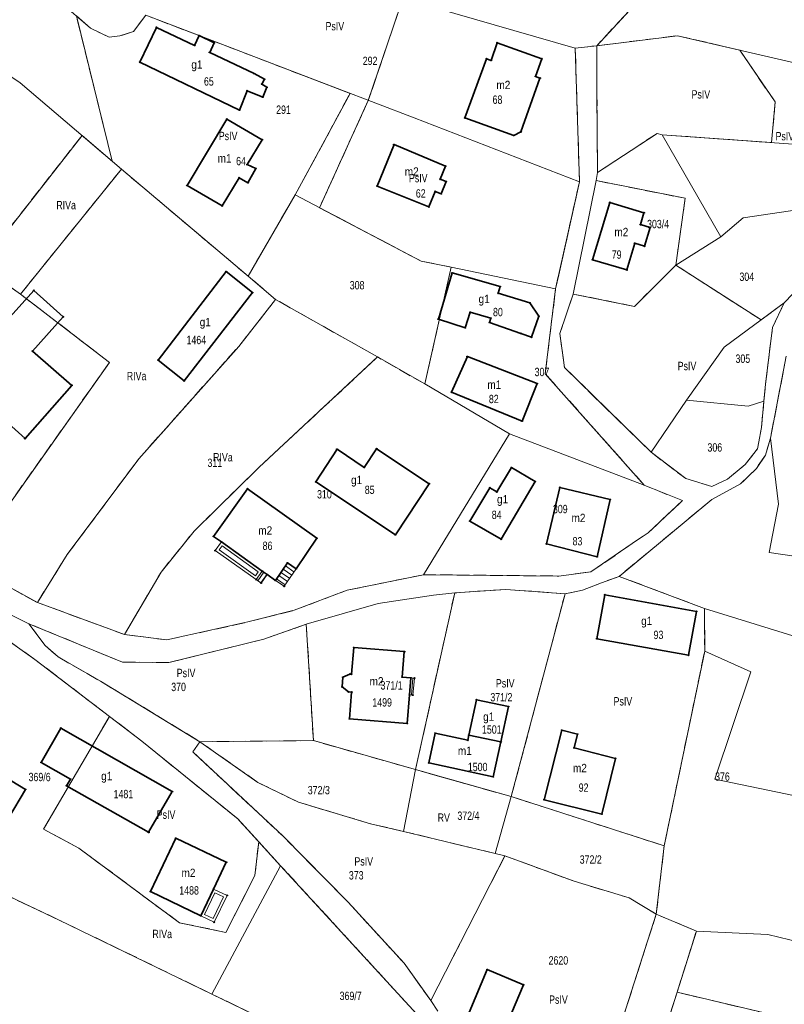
# Model space of a CAD drawing. Header units: metres. Extents: x 7496145 to 7500200, y 5498500 to 5502080.
# Tile 114 of 202: x 7497402 to 7497539, y 5501111 to 5501288. Entities that reach past the tile are written whole.
import ezdxf
from ezdxf.enums import TextEntityAlignment as Align

# ---------------------------------------------------------------- set-up
doc = ezdxf.new("R2010")
doc.units = ezdxf.units.M
doc.header["$MEASUREMENT"] = 0
for name, pattern in [('2.25_0.75', [3, 2.25, -0.75]), ('219-1000', [0]), ('egug-1000', [0])]:
    doc.linetypes.add(name, pattern=pattern)
doc.layers.get('0').update_dxf_attribs({"color": 2, "linetype": 'CONTINUOUS', "lineweight": 5})
for name, color, linetype in [('209-oznaczenie konturu klasyfikacyjnego', 7, 'CONTINUOUS'), ('211-numer działki ewidencyjnej', 7, 'CONTINUOUS'), ('217-kontur klasyfikacyjny', 7, 'CONTINUOUS'), ('218-kontur użytku gruntowego', 7, 'CONTINUOUS'), ('219-działka ewidencyjna', 7, 'CONTINUOUS'), ('312-budynek ewidencyjny', 7, 'CONTINUOUS'), ('312-oznaczenie budynku ewidencyjnego', 7, 'CONTINUOUS'), ('312-oznaczenie budynku ewidencyjnego-Atr117', 7, 'CONTINUOUS'), ('352-schody', 7, 'CONTINUOUS'), ('Punkt budynku', 7, 'CONTINUOUS'), ('taras', 7, 'CONTINUOUS')]:
    doc.layers.add(name, color=color, linetype=linetype)
doc.styles.get("Standard").update_dxf_attribs({"font": 'Working1250', "width": 0.75})

# ---------------------------------------------------------------- blocks, each defined once
blk = doc.blocks.new('PUNKTBUD')
at = {"color": 0}
blk.add_circle((0, 0), 0.09, dxfattribs=at)

msp = doc.modelspace()

# ---------------------------------------------------------------- linework, layer by layer
at = {"layer": '217-kontur klasyfikacyjny', "color": 3, "linetype": '2.25_0.75', "lineweight": 18, "flags": 128}
for points in [[(7497514.23, 5501293.24), (7497505.36, 5501283.61)], [(7497470.53, 5501292.11), (7497464.32, 5501273.79)], [(7497418.3, 5501262.88), (7497411.88, 5501288.95)], [(7497414.41, 5501286.76), (7497411.88, 5501288.95)], [(7497424.39, 5501289.07), (7497422.14, 5501286.17)], [(7497433.94, 5501285.42), (7497424.39, 5501289.07)], [(7497417.75, 5501285.16), (7497414.41, 5501286.76)], [(7497422.14, 5501286.17), (7497419.71, 5501285.38)], [(7497419.71, 5501285.38), (7497417.75, 5501285.16)], [(7497461.05, 5501275.05), (7497433.94, 5501285.42)], [(7497505.36, 5501283.61), (7497519.88, 5501285.41)], [(7497519.88, 5501285.41), (7497531.03, 5501282.82)], [(7497501.49, 5501283.15), (7497505.36, 5501283.61)], [(7497502.25, 5501259.18), (7497501.49, 5501283.15)], [(7497505.36, 5501283.61), (7497505.39, 5501275.06)], [(7497531.03, 5501282.82), (7497537.4, 5501273.52)], [(7497451.19, 5501256.84), (7497461.05, 5501275.05)], [(7497464.32, 5501273.79), (7497455.57, 5501254.53)], [(7497505.39, 5501275.06), (7497505.49, 5501260.84)], [(7497537.4, 5501273.52), (7497536.76, 5501266.22)], [(7497394.59, 5501244.12), (7497412.9, 5501267.49)], [(7497412.9, 5501267.49), (7497418.3, 5501262.88)], [(7497516.2, 5501267.86), (7497505.49, 5501260.84)], [(7497517.09, 5501267.62), (7497516.2, 5501267.86)], [(7497536.76, 5501266.22), (7497517.09, 5501267.62)], [(7497419.97, 5501261.46), (7497401.85, 5501238.99)], [(7497419.97, 5501261.46), (7497418.3, 5501262.88)], [(7497437.28, 5501246.85), (7497419.97, 5501261.46)], [(7497505.49, 5501260.84), (7497505.22, 5501259.39)], [(7497498.53, 5501242.5), (7497502.25, 5501259.18)], [(7497505.22, 5501259.39), (7497521.24, 5501256.21)], [(7497442.75, 5501242.24), (7497451.19, 5501256.84)], [(7497521.24, 5501256.21), (7497519.57, 5501244.21)], [(7497455.57, 5501254.53), (7497473.84, 5501244.91)], [(7497442.75, 5501242.24), (7497437.28, 5501246.85)], [(7497401.85, 5501238.99), (7497394.59, 5501244.12)], [(7497473.84, 5501244.91), (7497479.23, 5501243.86)], [(7497479.23, 5501243.86), (7497476.95, 5501233.79)], [(7497519.57, 5501244.21), (7497512.13, 5501236.81)], [(7497534.87, 5501234.37), (7497519.57, 5501244.21)], [(7497447.67, 5501238.05), (7497442.75, 5501242.24)], [(7497497.96, 5501239.95), (7497498.53, 5501242.5)], [(7497539.04, 5501237.45), (7497542.02, 5501240.58)], [(7497417.83, 5501226.74), (7497401.85, 5501238.99)], [(7497496.11, 5501224.71), (7497497.96, 5501239.95)], [(7497501.1, 5501239.03), (7497498.73, 5501231.92)], [(7497512.13, 5501236.81), (7497501.1, 5501239.03)], [(7497441.05, 5501229.63), (7497447.67, 5501238.05)], [(7497465.99, 5501227.72), (7497447.67, 5501238.05)], [(7497539.04, 5501237.45), (7497534.87, 5501234.37)], [(7497536.94, 5501233.04), (7497539.04, 5501237.45)], [(7497476.95, 5501233.79), (7497474.47, 5501222.87)], [(7497535.66, 5501222.86), (7497536.94, 5501233.04)], [(7497498.73, 5501231.92), (7497499.55, 5501225.82)], [(7497423.11, 5501209.44), (7497441.05, 5501229.63)], [(7497444.71, 5501207.93), (7497465.99, 5501227.72)], [(7497474.47, 5501222.87), (7497465.99, 5501227.72)], [(7497539.37, 5501227.87), (7497536.57, 5501213.15)], [(7497392.21, 5501190.56), (7497417.83, 5501226.74)], [(7497513.9, 5501204.7), (7497496.11, 5501224.71)], [(7497499.55, 5501225.82), (7497515.1, 5501210.63)], [(7497535.38, 5501219.79), (7497535.66, 5501222.86)], [(7497534.94, 5501215.08), (7497535.38, 5501219.79)], [(7497534.21, 5501211.21), (7497534.94, 5501215.08)], [(7497536.57, 5501213.15), (7497535.64, 5501210.08)], [(7497515.1, 5501210.63), (7497521.33, 5501205.9)], [(7497532.04, 5501208.42), (7497534.21, 5501211.21)], [(7497535.64, 5501210.08), (7497534.02, 5501207.71)], [(7497410.24, 5501192.25), (7497423.11, 5501209.44)], [(7497528.85, 5501205.77), (7497532.04, 5501208.42)], [(7497433.05, 5501196.47), (7497444.71, 5501207.93)], [(7497534.02, 5501207.71), (7497531.19, 5501204.95)], [(7497520.73, 5501201.93), (7497513.9, 5501204.7)], [(7497521.33, 5501205.9), (7497526, 5501204.48)], [(7497526, 5501204.48), (7497528.85, 5501205.77)], [(7497531.19, 5501204.95), (7497526.01, 5501202.12)], [(7497526.01, 5501202.12), (7497509.39, 5501188.33)], [(7497514.56, 5501196.13), (7497520.73, 5501201.93)], [(7497427.11, 5501189.11), (7497433.05, 5501196.47)], [(7497511.7, 5501194.2), (7497514.56, 5501196.13)], [(7497504.32, 5501189.13), (7497511.7, 5501194.2)], [(7497392.21, 5501190.56), (7497404.88, 5501183.63)], [(7497404.88, 5501183.63), (7497410.24, 5501192.25)], [(7497420.51, 5501177.88), (7497427.11, 5501189.11)], [(7497498.52, 5501188.39), (7497504.32, 5501189.13)], [(7497460.53, 5501185.85), (7497474.22, 5501188.63)], [(7497474.22, 5501188.63), (7497498.52, 5501188.39)], [(7497506.18, 5501187.16), (7497502.79, 5501185.85)], [(7497509.39, 5501188.33), (7497506.18, 5501187.16)], [(7497524.72, 5501182.56), (7497509.39, 5501188.33)], [(7497451.01, 5501182.24), (7497460.53, 5501185.85)], [(7497479.84, 5501185.37), (7497472.81, 5501153.63)], [(7497486.2, 5501185.79), (7497479.84, 5501185.37)], [(7497489.05, 5501185.98), (7497486.2, 5501185.79)], [(7497499.66, 5501185.21), (7497489.05, 5501185.98)], [(7497502.79, 5501185.85), (7497499.66, 5501185.21)], [(7497404.88, 5501183.63), (7497420.51, 5501177.88)], [(7497490.01, 5501148.78), (7497499.66, 5501185.21)], [(7497442.71, 5501180.15), (7497451.01, 5501182.24)], [(7497524.74, 5501174.89), (7497524.72, 5501182.56)], [(7497428.15, 5501176.91), (7497442.71, 5501180.15)], [(7497404.44, 5501173.41), (7497396.29, 5501179.15)], [(7497403.37, 5501179.82), (7497406.27, 5501175.93)], [(7497420.15, 5501172.93), (7497403.37, 5501179.82)], [(7497453.19, 5501179.73), (7497445.55, 5501177.07)], [(7497454.46, 5501158.83), (7497453.19, 5501179.73)], [(7497420.51, 5501177.88), (7497428.15, 5501176.91)], [(7497445.55, 5501177.07), (7497428.49, 5501172.85)], [(7497406.27, 5501175.93), (7497408.59, 5501173.85)], [(7497517.47, 5501139.95), (7497524.74, 5501174.89)], [(7497417.84, 5501163.17), (7497404.44, 5501173.41)], [(7497408.59, 5501173.85), (7497416.23, 5501169.51)], [(7497428.49, 5501172.85), (7497420.15, 5501172.93)], [(7497416.23, 5501169.51), (7497434.09, 5501158.64)], [(7497406, 5501142.93), (7497417.84, 5501163.17)], [(7497423.62, 5501158.75), (7497417.84, 5501163.17)], [(7497440.87, 5501144.77), (7497423.62, 5501158.75)], [(7497434.09, 5501158.64), (7497454.46, 5501158.83)], [(7497472.81, 5501153.63), (7497454.46, 5501158.83)], [(7497434.09, 5501158.64), (7497432.8, 5501156.8)], [(7497444.5, 5501151.31), (7497434.09, 5501158.64)], [(7497432.8, 5501156.8), (7497449.03, 5501141.65)], [(7497476.27, 5501152.65), (7497472.81, 5501153.63)], [(7497490.01, 5501148.78), (7497476.27, 5501152.65)], [(7497451.78, 5501147.79), (7497444.5, 5501151.31)], [(7497517.47, 5501139.95), (7497490.01, 5501148.78)], [(7497464.73, 5501143.9), (7497451.78, 5501147.79)], [(7497444.63, 5501140.68), (7497440.87, 5501144.77)], [(7497412.31, 5501139.55), (7497406, 5501142.93)], [(7497470.62, 5501142.54), (7497464.73, 5501143.9)], [(7497449.03, 5501141.65), (7497460.65, 5501129.86)], [(7497487.11, 5501138.56), (7497470.62, 5501142.54)], [(7497408.78, 5501126.62), (7497381.09, 5501139.75)], [(7497430.4, 5501126.13), (7497412.31, 5501139.55)], [(7497444.63, 5501140.68), (7497443.96, 5501134.64)], [(7497448.58, 5501136.37), (7497444.63, 5501140.68)], [(7497516.04, 5501127.68), (7497517.47, 5501139.95)], [(7497475.55, 5501112.16), (7497488.86, 5501138.14)], [(7497488.86, 5501138.14), (7497487.11, 5501138.56)], [(7497488.86, 5501138.14), (7497501.29, 5501133.59)], [(7497473.67, 5501109.02), (7497448.58, 5501136.37)], [(7497443.96, 5501134.64), (7497438.74, 5501124.4)], [(7497501.29, 5501133.59), (7497511.2, 5501130.59)], [(7497511.2, 5501130.59), (7497516.04, 5501127.68)], [(7497460.65, 5501129.86), (7497470.77, 5501118.86)], [(7497501.74, 5501083.01), (7497516.04, 5501127.68)], [(7497523.25, 5501124.63), (7497516.04, 5501127.68)], [(7497436.23, 5501113.33), (7497408.78, 5501126.62)], [(7497438.74, 5501124.4), (7497430.4, 5501126.13)], [(7497519.78, 5501113.65), (7497523.25, 5501124.63)], [(7497470.77, 5501118.86), (7497475.55, 5501112.16)], [(7497451.75, 5501105.82), (7497436.23, 5501113.33)], [(7497516.09, 5501101.99), (7497519.78, 5501113.65)], [(7497519.78, 5501113.65), (7497543.32, 5501108.08)], [(7497475.55, 5501112.16), (7497476.79, 5501110.27)]]:
    msp.add_lwpolyline(points, dxfattribs=at)
at = {"layer": '218-kontur użytku gruntowego', "color": 3, "linetype": 'egug-1000', "lineweight": 18, "flags": 128}
for points in [[(7497514.23, 5501293.24), (7497505.36, 5501283.61)], [(7497470.53, 5501292.11), (7497464.32, 5501273.79)], [(7497411.88, 5501288.95), (7497418.3, 5501262.88)], [(7497414.41, 5501286.76), (7497411.88, 5501288.95)], [(7497424.39, 5501289.07), (7497422.14, 5501286.17)], [(7497433.94, 5501285.42), (7497424.39, 5501289.07)], [(7497417.75, 5501285.16), (7497414.41, 5501286.76)], [(7497422.14, 5501286.17), (7497419.71, 5501285.38)], [(7497419.71, 5501285.38), (7497417.75, 5501285.16)], [(7497461.05, 5501275.05), (7497433.94, 5501285.42)], [(7497505.36, 5501283.61), (7497519.88, 5501285.41)], [(7497519.88, 5501285.41), (7497531.03, 5501282.82)], [(7497501.49, 5501283.15), (7497505.36, 5501283.61)], [(7497502.25, 5501259.18), (7497501.49, 5501283.15)], [(7497505.36, 5501283.61), (7497505.39, 5501275.06)], [(7497531.03, 5501282.82), (7497537.4, 5501273.52)], [(7497451.19, 5501256.84), (7497461.05, 5501275.05)], [(7497464.32, 5501273.79), (7497455.57, 5501254.53)], [(7497505.39, 5501275.06), (7497505.49, 5501260.84)], [(7497537.4, 5501273.52), (7497536.76, 5501266.22)], [(7497412.9, 5501267.49), (7497394.59, 5501244.12)], [(7497418.3, 5501262.88), (7497412.9, 5501267.49)], [(7497516.2, 5501267.86), (7497505.49, 5501260.84)], [(7497517.09, 5501267.62), (7497516.2, 5501267.86)], [(7497536.76, 5501266.22), (7497517.09, 5501267.62)], [(7497401.85, 5501238.99), (7497419.97, 5501261.46)], [(7497418.3, 5501262.88), (7497419.97, 5501261.46)], [(7497419.97, 5501261.46), (7497437.28, 5501246.85)], [(7497505.49, 5501260.84), (7497505.22, 5501259.39)], [(7497498.53, 5501242.5), (7497502.25, 5501259.18)], [(7497505.22, 5501259.39), (7497501.1, 5501239.03)], [(7497505.22, 5501259.39), (7497521.24, 5501256.21)], [(7497442.75, 5501242.24), (7497451.19, 5501256.84)], [(7497521.24, 5501256.21), (7497519.57, 5501244.21)], [(7497455.57, 5501254.53), (7497473.84, 5501244.91)], [(7497437.28, 5501246.85), (7497442.75, 5501242.24)], [(7497394.59, 5501244.12), (7497401.85, 5501238.99)], [(7497473.84, 5501244.91), (7497479.23, 5501243.86)], [(7497479.23, 5501243.86), (7497476.95, 5501233.79)], [(7497519.57, 5501244.21), (7497512.13, 5501236.81)], [(7497519.57, 5501244.21), (7497534.87, 5501234.37)], [(7497447.67, 5501238.05), (7497442.75, 5501242.24)], [(7497497.96, 5501239.95), (7497498.53, 5501242.5)], [(7497539.04, 5501237.45), (7497542.02, 5501240.58)], [(7497401.85, 5501238.99), (7497417.83, 5501226.74)], [(7497496.11, 5501224.71), (7497497.96, 5501239.95)], [(7497501.1, 5501239.03), (7497498.73, 5501231.92)], [(7497512.13, 5501236.81), (7497501.1, 5501239.03)], [(7497447.67, 5501238.05), (7497441.05, 5501229.63)], [(7497465.99, 5501227.72), (7497447.67, 5501238.05)], [(7497534.87, 5501234.37), (7497539.04, 5501237.45)], [(7497536.94, 5501233.04), (7497539.04, 5501237.45)], [(7497476.95, 5501233.79), (7497474.47, 5501222.87)], [(7497535.66, 5501222.86), (7497536.94, 5501233.04)], [(7497498.73, 5501231.92), (7497499.55, 5501225.82)], [(7497441.05, 5501229.63), (7497423.11, 5501209.44)], [(7497444.71, 5501207.93), (7497465.99, 5501227.72)], [(7497474.47, 5501222.87), (7497465.99, 5501227.72)], [(7497539.37, 5501227.87), (7497536.57, 5501213.15)], [(7497417.83, 5501226.74), (7497392.21, 5501190.56)], [(7497513.9, 5501204.7), (7497496.11, 5501224.71)], [(7497499.55, 5501225.82), (7497515.1, 5501210.63)], [(7497535.38, 5501219.79), (7497535.66, 5501222.86)], [(7497534.94, 5501215.08), (7497535.38, 5501219.79)], [(7497534.21, 5501211.21), (7497534.94, 5501215.08)], [(7497536.57, 5501213.15), (7497535.64, 5501210.08)], [(7497515.1, 5501210.63), (7497521.33, 5501205.9)], [(7497532.04, 5501208.42), (7497534.21, 5501211.21)], [(7497535.64, 5501210.08), (7497534.02, 5501207.71)], [(7497423.11, 5501209.44), (7497410.24, 5501192.25)], [(7497528.85, 5501205.77), (7497532.04, 5501208.42)], [(7497433.05, 5501196.47), (7497444.71, 5501207.93)], [(7497534.02, 5501207.71), (7497531.19, 5501204.95)], [(7497520.73, 5501201.93), (7497513.9, 5501204.7)], [(7497521.33, 5501205.9), (7497526, 5501204.48)], [(7497526, 5501204.48), (7497528.85, 5501205.77)], [(7497531.19, 5501204.95), (7497526.01, 5501202.12)], [(7497526.01, 5501202.12), (7497509.39, 5501188.33)], [(7497514.56, 5501196.13), (7497520.73, 5501201.93)], [(7497427.11, 5501189.11), (7497433.05, 5501196.47)], [(7497511.7, 5501194.2), (7497514.56, 5501196.13)], [(7497504.32, 5501189.13), (7497511.7, 5501194.2)], [(7497392.21, 5501190.56), (7497404.88, 5501183.63)], [(7497410.24, 5501192.25), (7497404.88, 5501183.63)], [(7497420.51, 5501177.88), (7497427.11, 5501189.11)], [(7497498.52, 5501188.39), (7497504.32, 5501189.13)], [(7497460.53, 5501185.85), (7497474.22, 5501188.63)], [(7497474.22, 5501188.63), (7497498.52, 5501188.39)], [(7497506.18, 5501187.16), (7497502.79, 5501185.85)], [(7497509.39, 5501188.33), (7497506.18, 5501187.16)], [(7497509.39, 5501188.33), (7497524.72, 5501182.56)], [(7497451.01, 5501182.24), (7497460.53, 5501185.85)], [(7497479.84, 5501185.37), (7497472.81, 5501153.63)], [(7497479.84, 5501185.37), (7497476.04, 5501184.98)], [(7497486.2, 5501185.79), (7497479.84, 5501185.37)], [(7497489.05, 5501185.98), (7497486.2, 5501185.79)], [(7497499.66, 5501185.21), (7497489.05, 5501185.98)], [(7497502.79, 5501185.85), (7497499.66, 5501185.21)], [(7497404.88, 5501183.63), (7497420.51, 5501177.88)], [(7497466.08, 5501183.47), (7497453.19, 5501179.73)], [(7497476.04, 5501184.98), (7497466.08, 5501183.47)], [(7497499.66, 5501185.21), (7497490.01, 5501148.78)], [(7497442.71, 5501180.15), (7497451.01, 5501182.24)], [(7497524.72, 5501182.56), (7497524.74, 5501174.89)], [(7497428.15, 5501176.91), (7497442.71, 5501180.15)], [(7497404.44, 5501173.41), (7497396.29, 5501179.15)], [(7497403.37, 5501179.82), (7497406.27, 5501175.93)], [(7497420.15, 5501172.93), (7497403.37, 5501179.82)], [(7497453.19, 5501179.73), (7497445.55, 5501177.07)], [(7497453.19, 5501179.73), (7497454.46, 5501158.83)], [(7497420.51, 5501177.88), (7497428.15, 5501176.91)], [(7497445.55, 5501177.07), (7497428.49, 5501172.85)], [(7497406.27, 5501175.93), (7497408.59, 5501173.85)], [(7497524.74, 5501174.89), (7497517.47, 5501139.95)], [(7497417.84, 5501163.17), (7497404.44, 5501173.41)], [(7497408.59, 5501173.85), (7497416.23, 5501169.51)], [(7497428.49, 5501172.85), (7497420.15, 5501172.93)], [(7497416.23, 5501169.51), (7497434.09, 5501158.64)], [(7497417.84, 5501163.17), (7497406, 5501142.93)], [(7497423.62, 5501158.75), (7497417.84, 5501163.17)], [(7497440.87, 5501144.77), (7497423.62, 5501158.75)], [(7497454.46, 5501158.83), (7497434.09, 5501158.64)], [(7497454.46, 5501158.83), (7497472.81, 5501153.63)], [(7497434.09, 5501158.64), (7497432.8, 5501156.8)], [(7497434.09, 5501158.64), (7497444.5, 5501151.31)], [(7497432.8, 5501156.8), (7497449.03, 5501141.65)], [(7497472.81, 5501153.63), (7497476.27, 5501152.65)], [(7497476.27, 5501152.65), (7497490.01, 5501148.78)], [(7497444.5, 5501151.31), (7497451.78, 5501147.79)], [(7497490.01, 5501148.78), (7497517.47, 5501139.95)], [(7497451.78, 5501147.79), (7497464.73, 5501143.9)], [(7497444.63, 5501140.68), (7497440.87, 5501144.77)], [(7497406, 5501142.93), (7497412.31, 5501139.55)], [(7497464.73, 5501143.9), (7497470.62, 5501142.54)], [(7497449.03, 5501141.65), (7497460.65, 5501129.86)], [(7497470.62, 5501142.54), (7497487.11, 5501138.56)], [(7497381.09, 5501139.75), (7497408.78, 5501126.62)], [(7497412.31, 5501139.55), (7497430.4, 5501126.13)], [(7497443.96, 5501134.64), (7497444.63, 5501140.68)], [(7497448.58, 5501136.37), (7497444.63, 5501140.68)], [(7497517.47, 5501139.95), (7497516.04, 5501127.68)], [(7497488.86, 5501138.14), (7497475.55, 5501112.16)], [(7497487.11, 5501138.56), (7497488.86, 5501138.14)], [(7497501.29, 5501133.59), (7497488.86, 5501138.14)], [(7497473.67, 5501109.02), (7497448.58, 5501136.37)], [(7497438.74, 5501124.4), (7497443.96, 5501134.64)], [(7497511.2, 5501130.59), (7497501.29, 5501133.59)], [(7497516.04, 5501127.68), (7497511.2, 5501130.59)], [(7497460.65, 5501129.86), (7497470.77, 5501118.86)], [(7497516.04, 5501127.68), (7497501.74, 5501083.01)], [(7497516.04, 5501127.68), (7497523.25, 5501124.63)], [(7497408.78, 5501126.62), (7497436.23, 5501113.33)], [(7497430.4, 5501126.13), (7497438.74, 5501124.4)], [(7497523.25, 5501124.63), (7497519.78, 5501113.65)], [(7497470.77, 5501118.86), (7497475.55, 5501112.16)], [(7497436.23, 5501113.33), (7497451.75, 5501105.82)], [(7497519.78, 5501113.65), (7497516.09, 5501101.99)], [(7497519.78, 5501113.65), (7497543.32, 5501108.08)], [(7497475.55, 5501112.16), (7497476.79, 5501110.27)]]:
    msp.add_lwpolyline(points, dxfattribs=at)
at = {"layer": '219-działka ewidencyjna', "color": 3, "linetype": '219-1000', "lineweight": 18, "flags": 128}
for points in [[(7497429.14, 5501304.09), (7497501.49, 5501283.15)], [(7497414.41, 5501286.76), (7497408.85, 5501291.58)], [(7497422.14, 5501286.17), (7497424.39, 5501289.07)], [(7497472.57, 5501270.64), (7497424.39, 5501289.07)], [(7497414.41, 5501286.76), (7497417.75, 5501285.16)], [(7497419.71, 5501285.38), (7497422.14, 5501286.17)], [(7497417.75, 5501285.16), (7497419.71, 5501285.38)], [(7497505.36, 5501283.61), (7497519.88, 5501285.41)], [(7497551.77, 5501278), (7497519.88, 5501285.41)], [(7497501.49, 5501283.15), (7497505.36, 5501283.61)], [(7497502.25, 5501259.18), (7497501.49, 5501283.15)], [(7497505.36, 5501283.61), (7497505.39, 5501275.06)], [(7497394.21, 5501282.06), (7497401.82, 5501276.93)], [(7497401.82, 5501276.93), (7497419.97, 5501261.46)], [(7497505.49, 5501260.84), (7497505.39, 5501275.06)], [(7497472.57, 5501270.64), (7497502.25, 5501259.18)], [(7497505.49, 5501260.84), (7497516.2, 5501267.86)], [(7497516.2, 5501267.86), (7497517.09, 5501267.62)], [(7497517.09, 5501267.62), (7497555.78, 5501264.86)], [(7497517.09, 5501267.62), (7497527.67, 5501249.32)], [(7497368.84, 5501262.33), (7497401.85, 5501238.99)], [(7497401.85, 5501238.99), (7497419.97, 5501261.46)], [(7497437.28, 5501246.85), (7497419.97, 5501261.46)], [(7497505.22, 5501259.39), (7497505.49, 5501260.84)], [(7497502.25, 5501259.18), (7497497.96, 5501239.95)], [(7497501.1, 5501239.03), (7497505.22, 5501259.39)], [(7497442.75, 5501242.24), (7497451.19, 5501256.84)], [(7497473.84, 5501244.91), (7497451.19, 5501256.84)], [(7497531.66, 5501252.71), (7497546.64, 5501254.94)], [(7497527.67, 5501249.32), (7497531.66, 5501252.71)], [(7497519.57, 5501244.21), (7497527.67, 5501249.32)], [(7497437.28, 5501246.85), (7497442.75, 5501242.24)], [(7497473.84, 5501244.91), (7497479.23, 5501243.86)], [(7497479.23, 5501243.86), (7497474.47, 5501222.87)], [(7497479.23, 5501243.86), (7497497.96, 5501239.95)], [(7497512.13, 5501236.81), (7497519.57, 5501244.21)], [(7497442.75, 5501242.24), (7497447.67, 5501238.05)], [(7497539.04, 5501237.45), (7497542.02, 5501240.58)], [(7497496.11, 5501224.71), (7497497.96, 5501239.95)], [(7497498.73, 5501231.92), (7497501.1, 5501239.03)], [(7497501.1, 5501239.03), (7497512.13, 5501236.81)], [(7497441.05, 5501229.63), (7497447.67, 5501238.05)], [(7497447.67, 5501238.05), (7497465.99, 5501227.72)], [(7497528.27, 5501229.49), (7497539.04, 5501237.45)], [(7497536.94, 5501233.04), (7497539.04, 5501237.45)], [(7497535.66, 5501222.86), (7497536.94, 5501233.04)], [(7497498.73, 5501231.92), (7497499.55, 5501225.82)], [(7497423.11, 5501209.44), (7497441.05, 5501229.63)], [(7497521.5, 5501219.97), (7497528.27, 5501229.49)], [(7497444.71, 5501207.93), (7497465.99, 5501227.72)], [(7497465.99, 5501227.72), (7497474.47, 5501222.87)], [(7497539.37, 5501227.87), (7497536.57, 5501213.15)], [(7497496.11, 5501224.71), (7497513.9, 5501204.7)], [(7497499.55, 5501225.82), (7497515.1, 5501210.63)], [(7497474.47, 5501222.87), (7497489.71, 5501213.94)], [(7497535.38, 5501219.79), (7497535.66, 5501222.86)], [(7497515.1, 5501210.63), (7497521.5, 5501219.97)], [(7497521.5, 5501219.97), (7497532.56, 5501218.89)], [(7497532.56, 5501218.89), (7497535.38, 5501219.79)], [(7497534.94, 5501215.08), (7497535.38, 5501219.79)], [(7497474.22, 5501188.63), (7497489.71, 5501213.94)], [(7497513.9, 5501204.7), (7497489.71, 5501213.94)], [(7497534.21, 5501211.21), (7497534.94, 5501215.08)], [(7497535.64, 5501210.08), (7497536.57, 5501213.15)], [(7497536.57, 5501213.15), (7497538.02, 5501201.3)], [(7497515.1, 5501210.63), (7497521.33, 5501205.9)], [(7497532.04, 5501208.42), (7497534.21, 5501211.21)], [(7497535.64, 5501210.08), (7497534.02, 5501207.71)], [(7497410.24, 5501192.25), (7497423.11, 5501209.44)], [(7497528.85, 5501205.77), (7497532.04, 5501208.42)], [(7497433.05, 5501196.47), (7497444.71, 5501207.93)], [(7497531.19, 5501204.95), (7497534.02, 5501207.71)], [(7497513.9, 5501204.7), (7497520.73, 5501201.93)], [(7497521.33, 5501205.9), (7497526, 5501204.48)], [(7497526, 5501204.48), (7497528.85, 5501205.77)], [(7497526.01, 5501202.12), (7497531.19, 5501204.95)], [(7497509.39, 5501188.33), (7497526.01, 5501202.12)], [(7497520.73, 5501201.93), (7497514.56, 5501196.13)], [(7497536.32, 5501192.64), (7497538.02, 5501201.3)], [(7497427.11, 5501189.11), (7497433.05, 5501196.47)], [(7497511.7, 5501194.2), (7497514.56, 5501196.13)], [(7497511.7, 5501194.2), (7497504.32, 5501189.13)], [(7497536.32, 5501192.64), (7497568.6, 5501187.88)], [(7497390.16, 5501191.68), (7497404.88, 5501183.63)], [(7497404.88, 5501183.63), (7497410.24, 5501192.25)], [(7497420.51, 5501177.88), (7497427.11, 5501189.11)], [(7497498.52, 5501188.39), (7497504.32, 5501189.13)], [(7497460.53, 5501185.85), (7497474.22, 5501188.63)], [(7497474.22, 5501188.63), (7497498.52, 5501188.39)], [(7497502.79, 5501185.85), (7497506.18, 5501187.16)], [(7497509.39, 5501188.33), (7497506.18, 5501187.16)], [(7497509.39, 5501188.33), (7497524.72, 5501182.56)], [(7497403.37, 5501179.82), (7497389.42, 5501186.66)], [(7497460.53, 5501185.85), (7497451.01, 5501182.24)], [(7497472.81, 5501153.63), (7497479.84, 5501185.37)], [(7497476.04, 5501184.98), (7497479.84, 5501185.37)], [(7497479.84, 5501185.37), (7497489.05, 5501185.98)], [(7497489.05, 5501185.98), (7497499.66, 5501185.21)], [(7497499.66, 5501185.21), (7497502.79, 5501185.85)], [(7497404.88, 5501183.63), (7497420.51, 5501177.88)], [(7497453.19, 5501179.73), (7497466.08, 5501183.47)], [(7497466.08, 5501183.47), (7497476.04, 5501184.98)], [(7497490.01, 5501148.78), (7497499.66, 5501185.21)], [(7497442.71, 5501180.15), (7497451.01, 5501182.24)], [(7497566.12, 5501169.74), (7497524.72, 5501182.56)], [(7497524.72, 5501182.56), (7497524.74, 5501174.89)], [(7497442.71, 5501180.15), (7497428.15, 5501176.91)], [(7497396.29, 5501179.15), (7497404.44, 5501173.41)], [(7497403.37, 5501179.82), (7497406.27, 5501175.93)], [(7497403.37, 5501179.82), (7497420.15, 5501172.93)], [(7497445.55, 5501177.07), (7497453.19, 5501179.73)], [(7497453.19, 5501179.73), (7497454.46, 5501158.83)], [(7497420.51, 5501177.88), (7497428.15, 5501176.91)], [(7497445.55, 5501177.07), (7497428.49, 5501172.85)], [(7497406.27, 5501175.93), (7497408.59, 5501173.85)], [(7497524.74, 5501174.89), (7497533.02, 5501171.17)], [(7497404.44, 5501173.41), (7497423.62, 5501158.75)], [(7497408.59, 5501173.85), (7497416.23, 5501169.51)], [(7497420.15, 5501172.93), (7497428.49, 5501172.85)], [(7497526.54, 5501151.94), (7497533.02, 5501171.17)], [(7497416.23, 5501169.51), (7497434.09, 5501158.64)], [(7497423.62, 5501158.75), (7497440.87, 5501144.77)], [(7497434.09, 5501158.64), (7497454.46, 5501158.83)], [(7497454.46, 5501158.83), (7497472.81, 5501153.63)], [(7497432.8, 5501156.8), (7497434.09, 5501158.64)], [(7497434.09, 5501158.64), (7497444.5, 5501151.31)], [(7497432.8, 5501156.8), (7497449.03, 5501141.65)], [(7497470.62, 5501142.54), (7497472.81, 5501153.63)], [(7497472.81, 5501153.63), (7497490.01, 5501148.78)], [(7497526.54, 5501151.94), (7497563.2, 5501144.3)], [(7497444.5, 5501151.31), (7497451.78, 5501147.79)], [(7497487.11, 5501138.56), (7497490.01, 5501148.78)], [(7497490.01, 5501148.78), (7497517.47, 5501139.95)], [(7497451.78, 5501147.79), (7497464.73, 5501143.9)], [(7497440.87, 5501144.77), (7497448.58, 5501136.37)], [(7497464.73, 5501143.9), (7497470.62, 5501142.54)], [(7497449.03, 5501141.65), (7497460.65, 5501129.86)], [(7497470.62, 5501142.54), (7497487.11, 5501138.56)], [(7497381.09, 5501139.75), (7497408.78, 5501126.62)], [(7497516.04, 5501127.68), (7497517.47, 5501139.95)], [(7497475.55, 5501112.16), (7497488.86, 5501138.14)], [(7497487.11, 5501138.56), (7497488.86, 5501138.14)], [(7497488.86, 5501138.14), (7497501.29, 5501133.59)], [(7497436.23, 5501113.33), (7497448.58, 5501136.37)], [(7497448.58, 5501136.37), (7497473.67, 5501109.02)], [(7497501.29, 5501133.59), (7497511.2, 5501130.59)], [(7497511.2, 5501130.59), (7497516.04, 5501127.68)], [(7497460.65, 5501129.86), (7497470.77, 5501118.86)], [(7497516.04, 5501127.68), (7497523.25, 5501124.63)], [(7497408.78, 5501126.62), (7497436.23, 5501113.33)], [(7497516.09, 5501101.99), (7497523.25, 5501124.63)], [(7497523.25, 5501124.63), (7497536.1, 5501124.01)], [(7497536.1, 5501124.01), (7497547.95, 5501121.13)], [(7497470.77, 5501118.86), (7497475.55, 5501112.16)], [(7497436.23, 5501113.33), (7497482.11, 5501091.12)], [(7497475.55, 5501112.16), (7497476.79, 5501110.27)]]:
    msp.add_lwpolyline(points, dxfattribs=at)
at = {"layer": '312-budynek ewidencyjny', "color": 7, "linetype": 'Continuous', "lineweight": 35, "flags": 128}
for points in [[(7497423.26, 5501280.65), (7497426.3, 5501286.91)], [(7497426.3, 5501286.91), (7497433.11, 5501283.68)], [(7497433.11, 5501283.68), (7497433.94, 5501285.42)], [(7497433.94, 5501285.42), (7497436.64, 5501284.12)], [(7497436.64, 5501284.12), (7497435.83, 5501282.4)], [(7497486.36, 5501280.98), (7497487.49, 5501284.13)], [(7497487.49, 5501284.13), (7497495.5, 5501281.27)], [(7497435.83, 5501282.4), (7497443.81, 5501278.62)], [(7497481.65, 5501270.64), (7497485.56, 5501281.26)], [(7497485.56, 5501281.26), (7497486.36, 5501280.98)], [(7497495.5, 5501281.27), (7497494.36, 5501278.09)], [(7497441.17, 5501272.04), (7497423.26, 5501280.65)], [(7497443.81, 5501278.62), (7497445.67, 5501277.6)], [(7497445.67, 5501277.6), (7497445.19, 5501276.72)], [(7497495.16, 5501277.81), (7497491.73, 5501268.12)], [(7497494.36, 5501278.09), (7497495.16, 5501277.81)], [(7497442.57, 5501275.52), (7497441.17, 5501272.04)], [(7497445.35, 5501274.4), (7497442.57, 5501275.52)], [(7497445.19, 5501276.72), (7497446.08, 5501276.14)], [(7497446.08, 5501276.14), (7497445.35, 5501274.4)], [(7497431.77, 5501258.54), (7497438.93, 5501270.44)], [(7497438.93, 5501270.44), (7497445.25, 5501266.74)], [(7497490.45, 5501267.5), (7497481.65, 5501270.64)], [(7497445.25, 5501266.74), (7497442.57, 5501262.28)], [(7497491.73, 5501268.12), (7497490.45, 5501267.5)], [(7497465.93, 5501258.42), (7497468.94, 5501265.87)], [(7497468.94, 5501265.87), (7497478.17, 5501262.01)], [(7497442.57, 5501262.28), (7497444.14, 5501261.54)], [(7497444.14, 5501261.54), (7497442.7, 5501259.02)], [(7497478.17, 5501262.01), (7497477.21, 5501259.64)], [(7497441.13, 5501259.9), (7497438.09, 5501254.84)], [(7497442.7, 5501259.02), (7497441.13, 5501259.9)], [(7497477.21, 5501259.64), (7497478.31, 5501259.22)], [(7497438.09, 5501254.84), (7497431.77, 5501258.54)], [(7497475.2, 5501254.67), (7497465.93, 5501258.42)], [(7497478.31, 5501259.22), (7497477.42, 5501257.03)], [(7497476.33, 5501257.45), (7497475.2, 5501254.67)], [(7497477.42, 5501257.03), (7497476.33, 5501257.45)], [(7497504.62, 5501245.19), (7497507.72, 5501255.47)], [(7497507.72, 5501255.47), (7497513.84, 5501253.62)], [(7497513.84, 5501253.62), (7497513.2, 5501251.48)], [(7497513.2, 5501251.48), (7497514.92, 5501250.96)], [(7497514.92, 5501250.96), (7497513.91, 5501247.61)], [(7497512.19, 5501248.13), (7497510.74, 5501243.34)], [(7497513.91, 5501247.61), (7497512.19, 5501248.13)], [(7497510.74, 5501243.34), (7497504.62, 5501245.19)], [(7497426.56, 5501227.17), (7497438.79, 5501243.05)], [(7497438.79, 5501243.05), (7497443.52, 5501239.29)], [(7497476.9, 5501234.53), (7497479.36, 5501242.83)], [(7497479.36, 5501242.83), (7497487.99, 5501240.37)], [(7497487.99, 5501240.37), (7497487.64, 5501239.17)], [(7497396.17, 5501230.72), (7497404.27, 5501239.66)], [(7497404.27, 5501239.66), (7497409.49, 5501234.93)], [(7497443.52, 5501239.29), (7497431.25, 5501223.43)], [(7497487.64, 5501239.17), (7497493.35, 5501237.43)], [(7497493.35, 5501237.43), (7497494.95, 5501235.03)], [(7497409.49, 5501234.93), (7497404.03, 5501228.79)], [(7497482.64, 5501235.75), (7497481.73, 5501232.96)], [(7497486.34, 5501234.67), (7497482.64, 5501235.75)], [(7497494.95, 5501235.03), (7497493.62, 5501231.26)], [(7497481.73, 5501232.96), (7497476.9, 5501234.53)], [(7497486.09, 5501233.92), (7497486.34, 5501234.67)], [(7497491.69, 5501231.94), (7497486.09, 5501233.92)], [(7497493.62, 5501231.26), (7497491.69, 5501231.94)], [(7497404.03, 5501228.79), (7497411.05, 5501222.63)], [(7497479.26, 5501221.38), (7497482.11, 5501227.8)], [(7497482.11, 5501227.8), (7497494.64, 5501222.94)], [(7497431.25, 5501223.43), (7497426.56, 5501227.17)], [(7497411.05, 5501222.63), (7497402.66, 5501213.06)], [(7497494.64, 5501222.94), (7497491.93, 5501216.2)], [(7497491.93, 5501216.2), (7497479.26, 5501221.38)], [(7497402.66, 5501213.06), (7497395.41, 5501219.63)], [(7497454.88, 5501205.3), (7497458.7, 5501211.15)], [(7497458.7, 5501211.15), (7497463.6, 5501207.89)], [(7497463.6, 5501207.89), (7497465.82, 5501211.24)], [(7497465.82, 5501211.24), (7497475.25, 5501204.97)], [(7497487.41, 5501203.48), (7497490.02, 5501207.86)], [(7497490.02, 5501207.86), (7497494.31, 5501205.34)], [(7497469.18, 5501195.81), (7497454.88, 5501205.3)], [(7497475.25, 5501204.97), (7497469.18, 5501195.81)], [(7497494.31, 5501205.34), (7497488.19, 5501194.99)], [(7497436.54, 5501195.5), (7497442.62, 5501204.05)], [(7497442.62, 5501204.05), (7497455.07, 5501195.18)], [(7497482.57, 5501198.25), (7497486.13, 5501204.24)], [(7497486.13, 5501204.24), (7497487.41, 5501203.48)], [(7497496.35, 5501194.15), (7497498.71, 5501204.29)], [(7497498.71, 5501204.29), (7497507.79, 5501202.13)], [(7497507.79, 5501202.13), (7497505.41, 5501191.85)], [(7497488.19, 5501194.99), (7497482.57, 5501198.25)], [(7497437.94, 5501194.5), (7497436.54, 5501195.5)], [(7497445.26, 5501189.29), (7497437.94, 5501194.5)], [(7497455.07, 5501195.18), (7497451.34, 5501189.7)], [(7497505.41, 5501191.85), (7497496.35, 5501194.15)], [(7497449.8, 5501190.75), (7497447.65, 5501187.59)], [(7497451.34, 5501189.7), (7497449.8, 5501190.75)], [(7497446.16, 5501188.65), (7497445.26, 5501189.29)], [(7497447.65, 5501187.59), (7497446.16, 5501188.65)], [(7497505.38, 5501177.14), (7497506.81, 5501185.02)], [(7497506.81, 5501185.02), (7497523.27, 5501182.04)], [(7497523.27, 5501182.04), (7497521.84, 5501174.16)], [(7497521.84, 5501174.16), (7497505.38, 5501177.14)], [(7497461.31, 5501170.76), (7497461.7, 5501175.55)], [(7497461.7, 5501175.55), (7497470.79, 5501174.81)], [(7497470.79, 5501174.81), (7497470.42, 5501170.23)], [(7497459.63, 5501168.49), (7497459.77, 5501170.22)], [(7497459.77, 5501170.22), (7497461.03, 5501170.78)], [(7497461.03, 5501170.78), (7497461.31, 5501170.76)], [(7497470.42, 5501170.23), (7497471.97, 5501170.1)], [(7497471.97, 5501170.1), (7497471.72, 5501167.06)], [(7497460.78, 5501167.59), (7497459.63, 5501168.49)], [(7497461.33, 5501167.55), (7497460.78, 5501167.59)], [(7497460.94, 5501162.77), (7497461.33, 5501167.55)], [(7497471.72, 5501167.06), (7497471.31, 5501161.93)], [(7497482.4, 5501159.83), (7497483.77, 5501166.18)], [(7497483.77, 5501166.18), (7497489.5, 5501164.95)], [(7497489.5, 5501164.95), (7497488.13, 5501158.59)], [(7497471.31, 5501161.93), (7497460.94, 5501162.77)], [(7497405.58, 5501154.93), (7497409.11, 5501161.09)], [(7497409.11, 5501161.09), (7497429.1, 5501149.67)], [(7497495.93, 5501148.23), (7497499.08, 5501160.69)], [(7497499.08, 5501160.69), (7497501.92, 5501159.97)], [(7497475.18, 5501154.84), (7497476.33, 5501160.17)], [(7497476.33, 5501160.17), (7497482.2, 5501158.9)], [(7497482.2, 5501158.9), (7497482.4, 5501159.83)], [(7497482.4, 5501159.83), (7497488.13, 5501158.59)], [(7497488.13, 5501158.59), (7497482.4, 5501159.83)], [(7497501.92, 5501159.97), (7497501.3, 5501157.52)], [(7497488.13, 5501158.59), (7497486.77, 5501152.34)], [(7497501.3, 5501157.52), (7497508.73, 5501155.64)], [(7497508.73, 5501155.64), (7497506.29, 5501145.63)], [(7497395.02, 5501154.7), (7497402.74, 5501150.06)], [(7497410.85, 5501151.89), (7497405.58, 5501154.93)], [(7497486.77, 5501152.34), (7497475.18, 5501154.84)], [(7497410.14, 5501150.74), (7497410.85, 5501151.89)], [(7497402.74, 5501150.06), (7497399.68, 5501144.94)], [(7497424.87, 5501142.37), (7497410.14, 5501150.74)], [(7497429.1, 5501149.67), (7497424.87, 5501142.37)], [(7497506.29, 5501145.63), (7497495.93, 5501148.23)], [(7497425.21, 5501131.72), (7497429.75, 5501141.29)], [(7497429.75, 5501141.29), (7497438.82, 5501136.99)], [(7497438.82, 5501136.99), (7497436.54, 5501132.18)], [(7497434.22, 5501127.39), (7497425.21, 5501131.72)], [(7497436.54, 5501132.18), (7497434.22, 5501127.39)], [(7497480.26, 5501104.85), (7497485.69, 5501117.72)], [(7497485.69, 5501117.72), (7497492.17, 5501114.99)], [(7497492.17, 5501114.99), (7497486.74, 5501102.12)]]:
    msp.add_lwpolyline(points, dxfattribs=at)
at = {"layer": '352-schody', "color": 7, "linetype": 'Continuous', "lineweight": 18, "flags": 128}
for points in [[(7497447.65, 5501187.59), (7497449.8, 5501190.75), (7497451.34, 5501189.7), (7497449.19, 5501186.54)], [(7497447.65, 5501187.59), (7497449.8, 5501190.75), (7497451.34, 5501189.7), (7497449.19, 5501186.54)], [(7497444.16, 5501187.75), (7497445.06, 5501187.11), (7497446.16, 5501188.65), (7497445.26, 5501189.29)], [(7497444.16, 5501187.75), (7497445.06, 5501187.11), (7497446.16, 5501188.65), (7497445.26, 5501189.29)], [(7497471.72, 5501167.06), (7497471.97, 5501170.1), (7497472.61, 5501170.05), (7497472.31, 5501167.01)], [(7497471.72, 5501167.06), (7497471.97, 5501170.1), (7497472.61, 5501170.05), (7497472.31, 5501167.01)]]:
    msp.add_lwpolyline(points, close=True, dxfattribs=at)
for points in [[(7497444.45, 5501187.55), (7497445.54, 5501189.09)], [(7497450.17, 5501187.99), (7497448.63, 5501189.04)], [(7497450.57, 5501188.57), (7497449.03, 5501189.62)], [(7497450.96, 5501189.15), (7497449.42, 5501190.19)], [(7497445.02, 5501187.14), (7497446.11, 5501188.68)], [(7497449.39, 5501186.83), (7497447.85, 5501187.88)], [(7497449.78, 5501187.41), (7497448.24, 5501188.46)], [(7497472.08, 5501167.03), (7497472.32, 5501170.07)]]:
    msp.add_lwpolyline(points, dxfattribs=at)
at = {"layer": 'taras', "color": 0, "lineweight": 18}
for p, q in [((7497436.84, 5501192.96), (7497437.94, 5501194.5)), ((7497437.94, 5501194.5), (7497445.26, 5501189.29)), ((7497444.16, 5501187.75), (7497436.84, 5501192.96)), ((7497437.54, 5501193.08), (7497438.06, 5501193.8)), ((7497444.04, 5501188.45), (7497437.54, 5501193.08)), ((7497438.06, 5501193.8), (7497444.56, 5501189.17)), ((7497444.56, 5501189.17), (7497444.04, 5501188.45)), ((7497445.26, 5501189.29), (7497444.16, 5501187.75)), ((7497434.22, 5501127.39), (7497436.54, 5501132.18)), ((7497434.89, 5501127.62), (7497436.78, 5501131.52)), ((7497438.3, 5501130.81), (7497436.43, 5501126.89)), ((7497436.54, 5501132.18), (7497438.97, 5501131.05)), ((7497438.97, 5501131.05), (7497436.66, 5501126.22)), ((7497436.78, 5501131.52), (7497438.3, 5501130.81)), ((7497436.66, 5501126.22), (7497434.22, 5501127.39)), ((7497436.43, 5501126.89), (7497434.89, 5501127.62))]:
    msp.add_line(p, q, dxfattribs=at)

# ---------------------------------------------------------------- block references
at = {"layer": 'Punkt budynku', "color": 5, "linetype": 'Continuous', "lineweight": 13}
for p in [(7497426.3, 5501286.91), (7497433.94, 5501285.42), (7497433.11, 5501283.68), (7497435.83, 5501282.4), (7497436.64, 5501284.12), (7497487.49, 5501284.13), (7497423.26, 5501280.65), (7497485.56, 5501281.26), (7497486.36, 5501280.98), (7497495.5, 5501281.27), (7497443.81, 5501278.62), (7497445.67, 5501277.6), (7497494.36, 5501278.09), (7497495.16, 5501277.81), (7497442.57, 5501275.52), (7497445.19, 5501276.72), (7497446.08, 5501276.14), (7497445.35, 5501274.4), (7497441.17, 5501272.04), (7497438.93, 5501270.44), (7497481.65, 5501270.64), (7497445.25, 5501266.74), (7497490.45, 5501267.5), (7497491.73, 5501268.12), (7497468.94, 5501265.87), (7497442.57, 5501262.28), (7497444.14, 5501261.54), (7497478.17, 5501262.01), (7497441.13, 5501259.9), (7497477.21, 5501259.64), (7497431.77, 5501258.54), (7497442.7, 5501259.02), (7497465.93, 5501258.42), (7497478.31, 5501259.22), (7497476.33, 5501257.45), (7497477.42, 5501257.03), (7497438.09, 5501254.84), (7497475.2, 5501254.67), (7497507.72, 5501255.47), (7497513.84, 5501253.62), (7497513.2, 5501251.48), (7497514.92, 5501250.96), (7497512.19, 5501248.13), (7497513.91, 5501247.61), (7497504.62, 5501245.19), (7497438.79, 5501243.05), (7497479.36, 5501242.83), (7497510.74, 5501243.34), (7497487.99, 5501240.37), (7497404.27, 5501239.66), (7497443.52, 5501239.29), (7497487.64, 5501239.17), (7497493.35, 5501237.43), (7497409.49, 5501234.93), (7497482.64, 5501235.75), (7497486.34, 5501234.67), (7497494.95, 5501235.03), (7497476.9, 5501234.53), (7497481.73, 5501232.96), (7497486.09, 5501233.92), (7497491.69, 5501231.94), (7497493.62, 5501231.26), (7497404.03, 5501228.79), (7497482.11, 5501227.8), (7497426.56, 5501227.17), (7497411.05, 5501222.63), (7497431.25, 5501223.43), (7497494.64, 5501222.94), (7497479.26, 5501221.38), (7497491.93, 5501216.2), (7497402.66, 5501213.06), (7497458.7, 5501211.15), (7497465.82, 5501211.24), (7497463.6, 5501207.89), (7497490.02, 5501207.86), (7497454.88, 5501205.3), (7497475.25, 5501204.97), (7497494.31, 5501205.34), (7497442.62, 5501204.05), (7497486.13, 5501204.24), (7497487.41, 5501203.48), (7497498.71, 5501204.29), (7497507.79, 5501202.13), (7497482.57, 5501198.25), (7497469.18, 5501195.81), (7497436.54, 5501195.5), (7497437.94, 5501194.5), (7497455.07, 5501195.18), (7497488.19, 5501194.99), (7497496.35, 5501194.15), (7497436.84, 5501192.96), (7497449.8, 5501190.75), (7497505.41, 5501191.85), (7497445.26, 5501189.29), (7497451.34, 5501189.7), (7497444.16, 5501187.75), (7497445.06, 5501187.11), (7497446.16, 5501188.65), (7497447.65, 5501187.59), (7497449.19, 5501186.54), (7497506.81, 5501185.02), (7497523.27, 5501182.04), (7497505.38, 5501177.14), (7497461.7, 5501175.55), (7497470.79, 5501174.81), (7497521.84, 5501174.16), (7497459.77, 5501170.22), (7497461.03, 5501170.78), (7497461.31, 5501170.76), (7497470.42, 5501170.23), (7497471.97, 5501170.1), (7497472.61, 5501170.05), (7497459.63, 5501168.49), (7497460.78, 5501167.59), (7497461.33, 5501167.55), (7497471.72, 5501167.06), (7497472.31, 5501167.01), (7497483.77, 5501166.18), (7497489.5, 5501164.95), (7497460.94, 5501162.77), (7497409.11, 5501161.09), (7497471.31, 5501161.93), (7497499.08, 5501160.69), (7497476.33, 5501160.17), (7497482.2, 5501158.9), (7497482.4, 5501159.83), (7497501.92, 5501159.97), (7497488.13, 5501158.59), (7497501.3, 5501157.52), (7497508.73, 5501155.64), (7497405.58, 5501154.93), (7497475.18, 5501154.84), (7497410.85, 5501151.89), (7497486.77, 5501152.34), (7497402.74, 5501150.06), (7497410.14, 5501150.74), (7497429.1, 5501149.67), (7497495.93, 5501148.23), (7497506.29, 5501145.63), (7497424.87, 5501142.37), (7497429.75, 5501141.29), (7497438.82, 5501136.99), (7497436.54, 5501132.18), (7497425.21, 5501131.72), (7497438.97, 5501131.05), (7497434.22, 5501127.39), (7497436.66, 5501126.22), (7497485.69, 5501117.72), (7497492.17, 5501114.99)]:
    msp.add_blockref('PUNKTBUD', p, dxfattribs=at)

# ---------------------------------------------------------------- texts
at = {"layer": '209-oznaczenie konturu klasyfikacyjnego', "color": 3, "linetype": 'Continuous', "lineweight": 18, "width": 0.79}
for s, p in [('PsIV', (7497456.64, 5501286.37)), ('PsIV', (7497522.38, 5501274.13)), ('PsIV', (7497437.47, 5501266.66)), ('PsIV', (7497537.47, 5501266.62)), ('PsIV', (7497471.62, 5501259.1)), ('RIVa', (7497408.28, 5501254.24)), ('PsIV', (7497519.89, 5501225.35)), ('RIVa', (7497420.94, 5501223.55)), ('RIVa', (7497436.44, 5501208.97)), ('PsIV', (7497429.92, 5501170.23)), ('PsIV', (7497487.24, 5501168.38)), ('PsIV', (7497508.38, 5501165.14)), ('PsIV', (7497426.32, 5501144.79)), ('RV', (7497476.78, 5501144.26)), ('PsIV', (7497461.83, 5501136.4)), ('RIVa', (7497425.54, 5501123.37)), ('PsIV', (7497496.8, 5501111.58))]:
    msp.add_text(s, height=1.5, dxfattribs=at).set_placement(p)
at = {"layer": '211-numer działki ewidencyjnej', "color": 3, "linetype": 'Continuous', "lineweight": 18, "width": 0.79}
for s, p in [('292', (7497463.32, 5501281.64)), ('303/4', (7497514.39, 5501252.34)), ('304', (7497530.98, 5501242.88)), ('305', (7497530.27, 5501228.17)), ('306', (7497525.24, 5501212.23)), ('309', (7497497.48, 5501201.17)), ('371/1', (7497466.52, 5501169.5)), ('370', (7497428.92, 5501169.23)), ('371/2', (7497486.24, 5501167.38)), ('369/6', (7497403.3, 5501153.05)), ('376', (7497526.61, 5501153.13)), ('372/3', (7497453.45, 5501150.69)), ('372/4', (7497480.32, 5501146.1)), ('372/2', (7497502.29, 5501138.23)), ('373', (7497460.83, 5501135.4)), ('2620', (7497496.7, 5501120.12)), ('369/7', (7497459.17, 5501113.75))]:
    msp.add_text(s, height=1.5, dxfattribs=at).set_placement(p, align=Align.TOP_LEFT)
for s, p in [('291', (7497447.77, 5501271.38)), ('308', (7497460.99, 5501239.86)), ('307', (7497494.19, 5501224.28)), ('311', (7497435.44, 5501207.97)), ('310', (7497455.11, 5501202.32))]:
    msp.add_text(s, height=1.5, dxfattribs=at).set_placement(p)
at = {"layer": '312-oznaczenie budynku ewidencyjnego', "color": 7, "linetype": 'Continuous', "lineweight": 18, "width": 0.79}
for s, p in [('65', (7497434.8, 5501277.95)), ('68', (7497486.64, 5501274.68)), ('64', (7497440.58, 5501263.65)), ('62', (7497472.86, 5501257.84)), ('79', (7497508.05, 5501246.86)), ('80', (7497486.72, 5501236.54)), ('1464', (7497431.67, 5501231.52)), ('82', (7497485.98, 5501220.93)), ('85', (7497463.69, 5501204.62)), ('84', (7497486.5, 5501200.13)), ('86', (7497445.34, 5501194.57)), ('83', (7497501.01, 5501195.39)), ('93', (7497515.56, 5501178.57)), ('1499', (7497465.04, 5501166.45)), ('1501', (7497484.74, 5501161.58)), ('1500', (7497482.2, 5501154.85)), ('1481', (7497418.57, 5501149.99)), ('92', (7497502.11, 5501151.15)), ('1488', (7497430.37, 5501132.69))]:
    msp.add_text(s, height=1.5, dxfattribs=at).set_placement(p, align=Align.TOP_LEFT)
at = {"layer": '312-oznaczenie budynku ewidencyjnego-Atr117', "color": 7, "width": 0.9}
for s, p in [('g1', (7497433.54, 5501279.48)), ('m2', (7497488.58, 5501275.82)), ('m1', (7497438.51, 5501262.64)), ('m2', (7497472.12, 5501260.27)), ('m2', (7497509.77, 5501249.41)), ('g1', (7497485.13, 5501237.39)), ('g1', (7497435.04, 5501233.24)), ('m1', (7497486.95, 5501222)), ('g1', (7497488.44, 5501201.43)), ('m2', (7497502.07, 5501198.07)), ('m2', (7497445.81, 5501195.82)), ('g1', (7497514.33, 5501179.59)), ('m2', (7497465.8, 5501168.74)), ('g1', (7497485.95, 5501162.39)), ('m1', (7497481.66, 5501156.26)), ('m2', (7497502.33, 5501153.16)), ('g1', (7497417.34, 5501151.73)), ('m2', (7497432.02, 5501134.34))]:
    msp.add_text(s, height=1.5, dxfattribs=at).set_placement(p, align=Align.CENTER)
msp.add_text('g1', height=1.5, dxfattribs=at).set_placement((7497461.22, 5501206.4), align=Align.TOP_LEFT)

doc.saveas('drawing.dxf')
